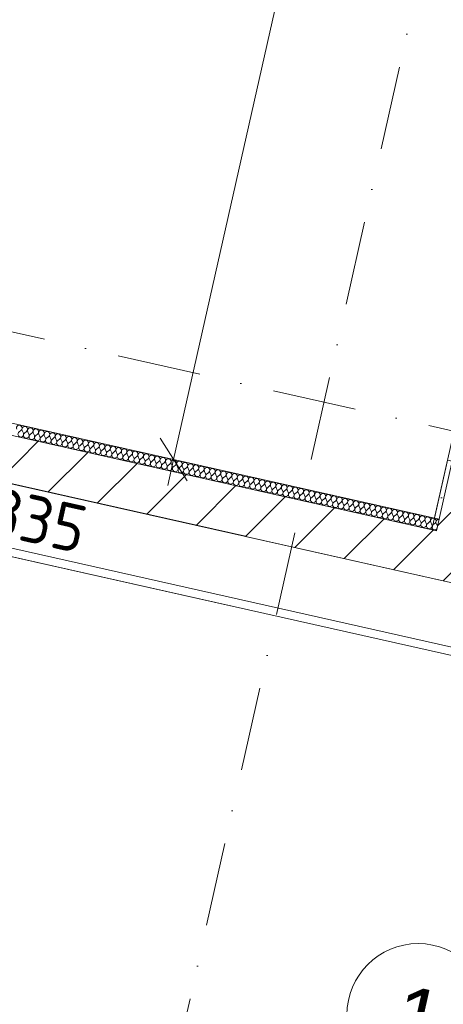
# Model space of a CAD drawing. Header units: millimetres. Extents: x -7213913 to -6985912, y 6023162 to 6205784.
# Tile 182 of 256: x -7189649 to -7187866, y 6171884 to 6176031. Entities that reach past the tile are written whole.
import ezdxf
from ezdxf.enums import TextEntityAlignment as Align

# ---------------------------------------------------------------- set-up
doc = ezdxf.new("R2010")
doc.units = ezdxf.units.MM
doc.header["$MEASUREMENT"] = 0
doc.linetypes.add('Штрихпунктирная', pattern=[670.277762, 352.777767, -176.388884, 0, -141.111112])
for name, color, linetype, lineweight in [('0_Ном._пера__1', 7, 'Continuous', 0), ('0_Ном._пера__120', 7, 'Continuous', 0), ('S - квартира_помещение.АР_Ном._пера__120', 7, 'Continuous', 0), ('S - МОП.АР_Ном._пера__120', 7, 'Continuous', 0), ('АР-Стены_Перегородки_межквартирные_200.АР_Ном._пера__1', 7, 'Continuous', 15), ('АР-Чертеж-Оси_Осевые размеры.АР_Ном._пера__120', 7, 'Continuous', 0), ('АР-Чертеж-Размеры.АР_Ном._пера__1', 7, 'Continuous', 0), ('Паспорта Зон Archicad_Ном._пера__1', 7, 'Continuous', 0)]:
    doc.layers.add(name, color=color, linetype=linetype, lineweight=lineweight)
for name, color, linetype in [('S - квартира_помещение.АР', 7, 'Continuous'), ('S - МОП.АР', 7, 'Continuous'), ('АР-Стены_Перегородки_межквартирные_200.АР', 7, 'Continuous'), ('АР-Чертеж-Оси_Осевые размеры.АР', 7, 'Continuous'), ('АР-Чертеж-Размеры.АР', 7, 'Continuous')]:
    doc.layers.add(name, color=color, linetype=linetype)
doc.styles.add('РЎР“Р•РќР•Р\xa0Р\x98Р\xa0_РЎРўР\x98Р›Р¬_1', font='txt')
doc.styles.add('РЎР“Р•РќР•Р\xa0Р\x98Р\xa0_РЎРўР\x98Р›Р¬_2', font='calibri.ttf')
doc.styles.add('РЎР“Р•РќР•Р\xa0Р\x98Р\xa0_РЎРўР\x98Р›Р¬_3', font='GOST_Common.ttf')
doc.styles.add('РЎР“Р•РќР•Р\xa0Р\x98Р\xa0_РЎРўР\x98Р›Р¬_5', font='GOTHIC.TTF')
doc.dimstyles.new('СГЕНЕРИР_СТИЛЬ__3', dxfattribs={"dimtxt": 200, "dimasz": 142.5, "dimexe": 0.18, "dimexo": 0.0625, "dimgap": 0, "dimtad": 1, "dimdec": 0, "dimzin": 0, "dimdsep": 46, "dimtxsty": 'РЎР“Р•РќР•Р\xa0Р\x98Р\xa0_РЎРўР\x98Р›Р¬_3', "dimblk": 'ARROWHEAD_6', "dimblk1": 'ARROWHEAD_6', "dimblk2": 'ARROWHEAD_6', "dimcen": 0.09, "dimse1": 1, "dimse2": 1, "dimclrd": 7, "dimclre": 7, "dimclrt": 7, "dimazin": 0, "dimtfac": 1, "dimtdec": 4, "dimtmove": 2, "dimatfit": 3, "dimfxl": 1, "dimtolj": 1, "dimtzin": 0, "dimarcsym": 0})
doc.dimstyles.new('СГЕНЕРИР_СТИЛЬ__5', dxfattribs={"dimtxt": 129.999995, "dimasz": 142.5, "dimexe": 0.18, "dimexo": 300000, "dimgap": 0, "dimtad": 1, "dimdec": 0, "dimzin": 0, "dimdsep": 46, "dimtxsty": 'РЎР“Р•РќР•Р\xa0Р\x98Р\xa0_РЎРўР\x98Р›Р¬_3', "dimblk": 'ARROWHEAD_6', "dimblk1": 'ARROWHEAD_6', "dimblk2": 'ARROWHEAD_6', "dimcen": 0.09, "dimclrd": 7, "dimclre": 7, "dimclrt": 7, "dimazin": 0, "dimtfac": 1, "dimtdec": 4, "dimtmove": 2, "dimatfit": 3, "dimfxl": 1, "dimtolj": 1, "dimtzin": 0, "dimarcsym": 0})
doc.dimstyles.new('СГЕНЕРИР_СТИЛЬ__6', dxfattribs={"dimtxt": 200, "dimasz": 142.5, "dimexe": 0.18, "dimexo": 0.0625, "dimgap": 0, "dimtad": 1, "dimdec": 0, "dimzin": 0, "dimdsep": 46, "dimtxsty": 'РЎР“Р•РќР•Р\xa0Р\x98Р\xa0_РЎРўР\x98Р›Р¬_3', "dimblk": 'ARROWHEAD_6', "dimblk1": 'ARROWHEAD_6', "dimblk2": 'ARROWHEAD_6', "dimcen": 0.09, "dimse1": 1, "dimse2": 1, "dimclrd": 7, "dimclre": 7, "dimclrt": 7, "dimazin": 0, "dimtfac": 1, "dimtdec": 4, "dimtmove": 0, "dimatfit": 3, "dimfxl": 1, "dimtolj": 1, "dimtzin": 0, "dimarcsym": 0})
pattern_1 = [(45, (-6566190.34, 6562677.8), (-127.279217, 127.279217), [])]

# ---------------------------------------------------------------- blocks, each defined once
blk = doc.blocks.new('Кухня-столовая_1_4_1', base_point=(-7189844.3, 6171701.4))
at = {"layer": 'S - квартира_помещение.АР_Ном._пера__120', "color": 7, "linetype": 'Continuous', "lineweight": 0, "flags": 128}
blk.add_lwpolyline([(-7193260.2, 6174880.7), (-7193758.1, 6172664.1), (-7191416.4, 6172138.2), (-7191576.4, 6171426.1), (-7190722.6, 6171234.4), (-7186318, 6170245.1), (-7186279.2, 6170850.4), (-7186280.2, 6170850.4), (-7186109.1, 6173272.9), (-7188698, 6173854.4), (-7188697.6, 6173856)], close=True, dxfattribs=at)
at = {"layer": 'Паспорта Зон Archicad_Ном._пера__1', "color": 7, "linetype": 'Continuous', "lineweight": 0}
blk.add_circle((-7187971.5, 6171839.7), 300, dxfattribs=at)
at = {"layer": 'Паспорта Зон Archicad_Ном._пера__1', "color": 7, "lineweight": 0, "style": 'РЎР“Р•РќР•Р\xa0Р\x98Р\xa0_РЎРўР\x98Р›Р¬_1'}
blk.add_attdef('ROOM_NUMBER', text='', height=250, rotation=347.3417, dxfattribs=at).set_placement((-7187971.5, 6171826.9), align=Align.MIDDLE_CENTER)
at = {"layer": 'Паспорта Зон Archicad_Ном._пера__1', "color": 7, "lineweight": 0, "style": 'РЎР“Р•РќР•Р\xa0Р\x98Р\xa0_РЎРўР\x98Р›Р¬_2'}
blk.add_attdef('ROOM_AREA', text='', height=200, rotation=347.3417, dxfattribs=at).set_placement((-7186373.4, 6170754.4), align=Align.MIDDLE_RIGHT)
blk = doc.blocks.new('Лифтовой холл _ ПБЗ_1_39_1', base_point=(-7188853.3, 6178756.5))
at = {"layer": 'S - МОП.АР_Ном._пера__120', "color": 7, "linetype": 'Continuous', "lineweight": 0, "flags": 128}
blk.add_lwpolyline([(-7192033.9, 6181367.8), (-7192391.1, 6179777.4), (-7190283.6, 6179304.1), (-7191317.8, 6174699), (-7187902.9, 6173932), (-7186511.4, 6180127.5)], close=True, dxfattribs=at)
at = {"layer": 'Паспорта Зон Archicad_Ном._пера__1', "color": 7, "lineweight": 0, "style": 'РЎР“Р•РќР•Р\xa0Р\x98Р\xa0_РЎРўР\x98Р›Р¬_3'}
blk.add_attdef('ROOM_NUMBER', text='', height=350, rotation=347.3417, dxfattribs=at).set_placement((-7188399.7, 6179289.8), align=Align.MIDDLE_CENTER)
at = {"layer": 'Паспорта Зон Archicad_Ном._пера__1', "color": 7, "lineweight": 0, "style": 'РЎР“Р•РќР•Р\xa0Р\x98Р\xa0_РЎРўР\x98Р›Р¬_2'}
blk.add_attdef('ROOM_AREA', text='', height=200, rotation=347.3417, dxfattribs=at).set_placement((-7188130.4, 6178674.9), align=Align.MIDDLE_RIGHT)
blk = doc.blocks.new('*X239', base_point=(-6566190.3, 6562677.8))
at = {"layer": '0_Ном._пера__1', "color": 7, "linetype": 'Continuous', "lineweight": 0}
for p, q in [((-7189642.6, 6174302), (-7189651.6, 6174294.3)), ((-7189637.9, 6174301), (-7189633.1, 6174290.1)), ((-7189619.4, 6174296.8), (-7189628.4, 6174289.1)), ((-7189614.7, 6174295.7), (-7189609.8, 6174284.9)), ((-7189596.1, 6174291.6), (-7189605.2, 6174283.8)), ((-7189591.5, 6174290.5), (-7189586.6, 6174279.7)), ((-7189572.9, 6174286.4), (-7189581.9, 6174278.6)), ((-7189568.2, 6174285.3), (-7189563.4, 6174274.5)), ((-7189549.7, 6174281.1), (-7189558.7, 6174273.4)), ((-7189545, 6174280.1), (-7189540.1, 6174269.2)), ((-7189526.4, 6174275.9), (-7189535.5, 6174268.2)), ((-7189521.8, 6174274.9), (-7189516.9, 6174264)), ((-7189503.2, 6174270.7), (-7189512.3, 6174263)), ((-7189498.6, 6174269.7), (-7189493.7, 6174258.8)), ((-7189480, 6174265.5), (-7189489, 6174257.8)), ((-7189475.3, 6174264.4), (-7189470.4, 6174253.6)), ((-7189456.7, 6174260.3), (-7189465.8, 6174252.5)), ((-7189452.1, 6174259.2), (-7189447.2, 6174248.4)), ((-7189433.5, 6174255), (-7189442.6, 6174247.3)), ((-7189428.9, 6174254), (-7189424, 6174243.1)), ((-7189410.3, 6174249.8), (-7189419.3, 6174242.1)), ((-7189405.6, 6174248.8), (-7189400.7, 6174237.9)), ((-7189387, 6174244.6), (-7189396.1, 6174236.9)), ((-7189382.4, 6174243.6), (-7189377.5, 6174232.7)), ((-7189363.8, 6174239.4), (-7189372.9, 6174231.7)), ((-7189359.2, 6174238.4), (-7189354.3, 6174227.5)), ((-7189340.6, 6174234.2), (-7189349.6, 6174226.4)), ((-7189335.9, 6174233.1), (-7189331.1, 6174222.3)), ((-7189317.4, 6174229), (-7189326.4, 6174221.2)), ((-7189312.7, 6174227.9), (-7189307.8, 6174217.1)), ((-7189294.1, 6174223.7), (-7189303.2, 6174216)), ((-7189289.5, 6174222.7), (-7189284.6, 6174211.8)), ((-7189270.9, 6174218.5), (-7189279.9, 6174210.8)), ((-7189266.2, 6174217.5), (-7189261.4, 6174206.6)), ((-7189247.7, 6174213.3), (-7189256.7, 6174205.6)), ((-7189243, 6174212.3), (-7189238.1, 6174201.4)), ((-7189224.4, 6174208.1), (-7189233.5, 6174200.4)), ((-7189219.8, 6174207), (-7189214.9, 6174196.2)), ((-7189201.2, 6174202.9), (-7189210.3, 6174195.1)), ((-7189196.6, 6174201.8), (-7189191.7, 6174191)), ((-7189178, 6174197.7), (-7189187, 6174189.9)), ((-7189173.3, 6174196.6), (-7189168.4, 6174185.8)), ((-7189154.7, 6174192.4), (-7189163.8, 6174184.7)), ((-7189150.1, 6174191.4), (-7189145.2, 6174180.5)), ((-7189131.5, 6174187.2), (-7189140.6, 6174179.5)), ((-7189126.9, 6174186.2), (-7189122, 6174175.3)), ((-7189108.3, 6174182), (-7189117.3, 6174174.3)), ((-7189103.6, 6174181), (-7189098.7, 6174170.1)), ((-7189085, 6174176.8), (-7189094.1, 6174169.1)), ((-7189080.4, 6174175.7), (-7189075.5, 6174164.9)), ((-7189061.8, 6174171.6), (-7189070.9, 6174163.8)), ((-7189057.2, 6174170.5), (-7189052.3, 6174159.7)), ((-7189038.6, 6174166.3), (-7189047.6, 6174158.6)), ((-7189033.9, 6174165.3), (-7189029.1, 6174154.4)), ((-7189015.4, 6174161.1), (-7189024.4, 6174153.4)), ((-7189010.7, 6174160.1), (-7189005.8, 6174149.2)), ((-7188992.1, 6174155.9), (-7189001.2, 6174148.2)), ((-7188987.5, 6174154.9), (-7188982.6, 6174144)), ((-7188968.9, 6174150.7), (-7188977.9, 6174143)), ((-7188964.2, 6174149.7), (-7188959.4, 6174138.8)), ((-7188945.7, 6174145.5), (-7188954.7, 6174137.8)), ((-7188941, 6174144.4), (-7188936.1, 6174133.6)), ((-7188922.4, 6174140.3), (-7188931.5, 6174132.5)), ((-7188917.8, 6174139.2), (-7188912.9, 6174128.4)), ((-7188899.2, 6174135), (-7188908.3, 6174127.3)), ((-7188894.6, 6174134), (-7188889.7, 6174123.1)), ((-7188876, 6174129.8), (-7188885, 6174122.1)), ((-7188871.3, 6174128.8), (-7188866.4, 6174117.9)), ((-7188852.7, 6174124.6), (-7188861.8, 6174116.9)), ((-7188848.1, 6174123.6), (-7188843.2, 6174112.7)), ((-7188829.5, 6174119.4), (-7188838.6, 6174111.7)), ((-7188824.9, 6174118.3), (-7188820, 6174107.5)), ((-7188806.3, 6174114.2), (-7188815.3, 6174106.4)), ((-7188801.6, 6174113.1), (-7188796.7, 6174102.3)), ((-7188783, 6174109), (-7188792.1, 6174101.2)), ((-7188778.4, 6174107.9), (-7188773.5, 6174097.1)), ((-7188759.8, 6174103.7), (-7188768.9, 6174096)), ((-7188755.2, 6174102.7), (-7188750.3, 6174091.8)), ((-7188736.6, 6174098.5), (-7188745.6, 6174090.8)), ((-7188731.9, 6174097.5), (-7188727.1, 6174086.6)), ((-7188713.4, 6174093.3), (-7188722.4, 6174085.6)), ((-7188708.7, 6174092.3), (-7188703.8, 6174081.4)), ((-7188690.1, 6174088.1), (-7188699.2, 6174080.4)), ((-7188685.5, 6174087), (-7188680.6, 6174076.2)), ((-7188666.9, 6174082.9), (-7188675.9, 6174075.1)), ((-7188662.2, 6174081.8), (-7188657.4, 6174071)), ((-7188643.7, 6174077.7), (-7188652.7, 6174069.9)), ((-7188639, 6174076.6), (-7188634.1, 6174065.8)), ((-7188620.4, 6174072.4), (-7188629.5, 6174064.7)), ((-7188615.8, 6174071.4), (-7188610.9, 6174060.5)), ((-7188597.2, 6174067.2), (-7188606.3, 6174059.5)), ((-7188592.6, 6174066.2), (-7188587.7, 6174055.3)), ((-7188574, 6174062), (-7188583, 6174054.3)), ((-7188569.3, 6174061), (-7188564.4, 6174050.1)), ((-7188550.7, 6174056.8), (-7188559.8, 6174049.1)), ((-7188546.1, 6174055.7), (-7188541.2, 6174044.9)), ((-7188527.5, 6174051.6), (-7188536.6, 6174043.8)), ((-7188522.9, 6174050.5), (-7188518, 6174039.7)), ((-7188504.3, 6174046.3), (-7188513.3, 6174038.6)), ((-7188499.6, 6174045.3), (-7188494.7, 6174034.4)), ((-7188481, 6174041.1), (-7188490.1, 6174033.4)), ((-7188476.4, 6174040.1), (-7188471.5, 6174029.2)), ((-7188457.8, 6174035.9), (-7188466.9, 6174028.2)), ((-7188453.2, 6174034.9), (-7188448.3, 6174024)), ((-7188434.6, 6174030.7), (-7188443.6, 6174023)), ((-7188429.9, 6174029.7), (-7188425.1, 6174018.8)), ((-7188411.4, 6174025.5), (-7188420.4, 6174017.8)), ((-7188406.7, 6174024.4), (-7188401.8, 6174013.6)), ((-7188388.1, 6174020.3), (-7188397.2, 6174012.5)), ((-7188383.5, 6174019.2), (-7188378.6, 6174008.4)), ((-7188364.9, 6174015), (-7188373.9, 6174007.3)), ((-7188360.2, 6174014), (-7188355.4, 6174003.1)), ((-7188341.7, 6174009.8), (-7188350.7, 6174002.1)), ((-7188337, 6174008.8), (-7188332.1, 6173997.9)), ((-7188318.4, 6174004.6), (-7188327.5, 6173996.9)), ((-7188313.8, 6174003.6), (-7188308.9, 6173992.7)), ((-7188295.2, 6173999.4), (-7188304.3, 6173991.7)), ((-7188290.6, 6173998.3), (-7188285.7, 6173987.5)), ((-7188272, 6173994.2), (-7188281, 6173986.4)), ((-7188267.3, 6173993.1), (-7188262.4, 6173982.3)), ((-7188248.7, 6173989), (-7188257.8, 6173981.2)), ((-7188244.1, 6173987.9), (-7188239.2, 6173977.1)), ((-7188225.5, 6173983.7), (-7188234.6, 6173976)), ((-7188220.9, 6173982.7), (-7188216, 6173971.8)), ((-7188202.3, 6173978.5), (-7188211.3, 6173970.8)), ((-7188197.6, 6173977.5), (-7188192.7, 6173966.6)), ((-7188179, 6173973.3), (-7188188.1, 6173965.6)), ((-7188174.4, 6173972.3), (-7188169.5, 6173961.4)), ((-7188155.8, 6173968.1), (-7188164.9, 6173960.4)), ((-7188151.2, 6173967), (-7188146.3, 6173956.2)), ((-7188132.6, 6173962.9), (-7188141.6, 6173955.1)), ((-7188127.9, 6173961.8), (-7188123.1, 6173951)), ((-7188109.3, 6173957.7), (-7188118.4, 6173949.9)), ((-7188104.7, 6173956.6), (-7188099.8, 6173945.7)), ((-7188086.1, 6173952.4), (-7188095.2, 6173944.7)), ((-7188081.5, 6173951.4), (-7188076.6, 6173940.5)), ((-7188062.9, 6173947.2), (-7188071.9, 6173939.5)), ((-7188058.2, 6173946.2), (-7188053.4, 6173935.3)), ((-7188039.7, 6173942), (-7188048.7, 6173934.3)), ((-7188035, 6173941), (-7188030.1, 6173930.1)), ((-7188016.4, 6173936.8), (-7188025.5, 6173929.1)), ((-7188011.8, 6173935.7), (-7188006.9, 6173924.9)), ((-7187993.2, 6173931.6), (-7188002.3, 6173923.8)), ((-7187988.5, 6173930.5), (-7187983.7, 6173919.7)), ((-7187970, 6173926.3), (-7187979, 6173918.6)), ((-7187965.3, 6173925.3), (-7187960.4, 6173914.4)), ((-7187946.7, 6173921.1), (-7187955.8, 6173913.4)), ((-7187942.1, 6173920.1), (-7187937.2, 6173909.2)), ((-7187923.5, 6173915.9), (-7187932.6, 6173908.2)), ((-7187918.9, 6173914.9), (-7187914, 6173904)), ((-7187900.3, 6173910.7), (-7187909.3, 6173903)), ((-7187895.6, 6173909.7), (-7187890.7, 6173898.8))]:
    blk.add_line(p, q, dxfattribs=at)
for centre, start, end in [((-7189650.3, 6174311.1), 310.4719, 204.2117), ((-7189627.1, 6174305.8), 310.4719, 204.2117), ((-7189603.8, 6174300.6), 310.4719, 204.2117), ((-7189580.6, 6174295.4), 310.4719, 204.2117), ((-7189643.9, 6174285.2), 130.4719, 257.3418), ((-7189643.9, 6174285.2), 257.3418, 24.2117), ((-7189620.7, 6174280), 130.4719, 257.3418), ((-7189620.7, 6174280), 257.3418, 24.2117), ((-7189597.5, 6174274.8), 130.4719, 257.3418), ((-7189597.5, 6174274.8), 257.3418, 24.2117), ((-7189574.2, 6174269.6), 130.4719, 257.3418), ((-7189574.2, 6174269.6), 257.3418, 24.2117), ((-7189557.4, 6174290.2), 310.4719, 204.2117), ((-7189551, 6174264.4), 130.4719, 257.3418), ((-7189551, 6174264.4), 257.3418, 24.2117), ((-7189534.2, 6174285), 310.4719, 204.2117), ((-7189527.8, 6174259.1), 130.4719, 257.3418), ((-7189527.8, 6174259.1), 257.3418, 24.2117), ((-7189510.9, 6174279.8), 310.4719, 204.2117), ((-7189504.5, 6174253.9), 130.4719, 257.3418), ((-7189487.7, 6174274.5), 310.4719, 204.2117), ((-7189464.5, 6174269.3), 310.4719, 204.2117), ((-7189441.2, 6174264.1), 310.4719, 204.2117), ((-7189418, 6174258.9), 310.4719, 204.2117), ((-7189394.8, 6174253.7), 310.4719, 204.2117), ((-7189504.5, 6174253.9), 257.3418, 24.2117), ((-7189481.3, 6174248.7), 130.4719, 257.3418), ((-7189481.3, 6174248.7), 257.3418, 24.2117), ((-7189458.1, 6174243.5), 130.4719, 257.3418), ((-7189458.1, 6174243.5), 257.3418, 24.2117), ((-7189434.8, 6174238.3), 130.4719, 257.3418), ((-7189434.8, 6174238.3), 257.3418, 24.2117), ((-7189411.6, 6174233), 130.4719, 257.3418), ((-7189411.6, 6174233), 257.3418, 24.2117), ((-7189388.4, 6174227.8), 130.4719, 257.3418), ((-7189388.4, 6174227.8), 257.3418, 24.2117), ((-7189371.5, 6174248.5), 310.4719, 204.2117), ((-7189365.1, 6174222.6), 130.4719, 257.3418), ((-7189365.1, 6174222.6), 257.3418, 24.2117), ((-7189348.3, 6174243.2), 310.4719, 204.2117), ((-7189341.9, 6174217.4), 130.4719, 257.3418), ((-7189341.9, 6174217.4), 257.3418, 24.2117), ((-7189325.1, 6174238), 310.4719, 204.2117), ((-7189318.7, 6174212.2), 130.4719, 257.3418), ((-7189301.8, 6174232.8), 310.4719, 204.2117), ((-7189278.6, 6174227.6), 310.4719, 204.2117), ((-7189255.4, 6174222.4), 310.4719, 204.2117), ((-7189232.2, 6174217.1), 310.4719, 204.2117), ((-7189208.9, 6174211.9), 310.4719, 204.2117), ((-7189318.7, 6174212.2), 257.3418, 24.2117), ((-7189295.5, 6174207), 130.4719, 257.3418), ((-7189295.5, 6174207), 257.3418, 24.2117), ((-7189272.2, 6174201.7), 130.4719, 257.3418), ((-7189272.2, 6174201.7), 257.3418, 24.2117), ((-7189249, 6174196.5), 130.4719, 257.3418), ((-7189249, 6174196.5), 257.3418, 24.2117), ((-7189225.8, 6174191.3), 130.4719, 257.3418), ((-7189225.8, 6174191.3), 257.3418, 24.2117), ((-7189202.5, 6174186.1), 130.4719, 257.3418), ((-7189202.5, 6174186.1), 257.3418, 24.2117), ((-7189185.7, 6174206.7), 310.4719, 204.2117), ((-7189179.3, 6174180.9), 130.4719, 257.3418), ((-7189179.3, 6174180.9), 257.3418, 24.2117), ((-7189162.5, 6174201.5), 310.4719, 204.2117), ((-7189156.1, 6174175.7), 130.4719, 257.3418), ((-7189156.1, 6174175.7), 257.3418, 24.2117), ((-7189139.2, 6174196.3), 310.4719, 204.2117), ((-7189132.8, 6174170.4), 130.4719, 257.3418), ((-7189116, 6174191.1), 310.4719, 204.2117), ((-7189092.8, 6174185.8), 310.4719, 204.2117), ((-7189069.5, 6174180.6), 310.4719, 204.2117), ((-7189046.3, 6174175.4), 310.4719, 204.2117), ((-7189023.1, 6174170.2), 310.4719, 204.2117), ((-7189132.8, 6174170.4), 257.3418, 24.2117), ((-7189109.6, 6174165.2), 130.4719, 257.3418), ((-7189109.6, 6174165.2), 257.3418, 24.2117), ((-7189086.4, 6174160), 130.4719, 257.3418), ((-7189086.4, 6174160), 257.3418, 24.2117), ((-7189063.1, 6174154.8), 130.4719, 257.3418), ((-7189063.1, 6174154.8), 257.3418, 24.2117), ((-7189039.9, 6174149.6), 130.4719, 257.3418), ((-7189039.9, 6174149.6), 257.3418, 24.2117), ((-7189016.7, 6174144.3), 130.4719, 257.3418), ((-7189016.7, 6174144.3), 257.3418, 24.2117), ((-7188999.8, 6174165), 310.4719, 204.2117), ((-7188993.5, 6174139.1), 130.4719, 257.3418), ((-7188993.5, 6174139.1), 257.3418, 24.2117), ((-7188976.6, 6174159.8), 310.4719, 204.2117), ((-7188970.2, 6174133.9), 130.4719, 257.3418), ((-7188970.2, 6174133.9), 257.3418, 24.2117), ((-7188953.4, 6174154.5), 310.4719, 204.2117), ((-7188947, 6174128.7), 130.4719, 257.3418), ((-7188930.2, 6174149.3), 310.4719, 204.2117), ((-7188906.9, 6174144.1), 310.4719, 204.2117), ((-7188883.7, 6174138.9), 310.4719, 204.2117), ((-7188860.5, 6174133.7), 310.4719, 204.2117), ((-7188837.2, 6174128.4), 310.4719, 204.2117), ((-7188947, 6174128.7), 257.3418, 24.2117), ((-7188923.8, 6174123.5), 130.4719, 257.3418), ((-7188923.8, 6174123.5), 257.3418, 24.2117), ((-7188900.5, 6174118.3), 130.4719, 257.3418), ((-7188900.5, 6174118.3), 257.3418, 24.2117), ((-7188877.3, 6174113), 130.4719, 257.3418), ((-7188877.3, 6174113), 257.3418, 24.2117), ((-7188854.1, 6174107.8), 130.4719, 257.3418), ((-7188854.1, 6174107.8), 257.3418, 24.2117), ((-7188830.8, 6174102.6), 130.4719, 257.3418), ((-7188830.8, 6174102.6), 257.3418, 24.2117), ((-7188814, 6174123.2), 310.4719, 204.2117), ((-7188807.6, 6174097.4), 130.4719, 257.3418), ((-7188807.6, 6174097.4), 257.3418, 24.2117), ((-7188790.8, 6174118), 310.4719, 204.2117), ((-7188784.4, 6174092.2), 130.4719, 257.3418), ((-7188784.4, 6174092.2), 257.3418, 24.2117), ((-7188767.5, 6174112.8), 310.4719, 204.2117), ((-7188761.1, 6174087), 130.4719, 257.3418), ((-7188744.3, 6174107.6), 310.4719, 204.2117), ((-7188721.1, 6174102.4), 310.4719, 204.2117), ((-7188697.8, 6174097.1), 310.4719, 204.2117), ((-7188674.6, 6174091.9), 310.4719, 204.2117), ((-7188651.4, 6174086.7), 310.4719, 204.2117), ((-7188761.1, 6174087), 257.3418, 24.2117), ((-7188737.9, 6174081.7), 130.4719, 257.3418), ((-7188737.9, 6174081.7), 257.3418, 24.2117), ((-7188714.7, 6174076.5), 130.4719, 257.3418), ((-7188714.7, 6174076.5), 257.3418, 24.2117), ((-7188691.4, 6174071.3), 130.4719, 257.3418), ((-7188691.4, 6174071.3), 257.3418, 24.2117), ((-7188668.2, 6174066.1), 130.4719, 257.3418), ((-7188668.2, 6174066.1), 257.3418, 24.2117), ((-7188645, 6174060.9), 130.4719, 257.3418), ((-7188645, 6174060.9), 257.3418, 24.2117), ((-7188628.2, 6174081.5), 310.4719, 204.2117), ((-7188621.8, 6174055.7), 130.4719, 257.3418), ((-7188621.8, 6174055.7), 257.3418, 24.2117), ((-7188604.9, 6174076.3), 310.4719, 204.2117), ((-7188598.5, 6174050.4), 130.4719, 257.3418), ((-7188598.5, 6174050.4), 257.3418, 24.2117), ((-7188581.7, 6174071.1), 310.4719, 204.2117), ((-7188558.5, 6174065.8), 310.4719, 204.2117), ((-7188535.2, 6174060.6), 310.4719, 204.2117), ((-7188512, 6174055.4), 310.4719, 204.2117), ((-7188488.8, 6174050.2), 310.4719, 204.2117), ((-7188465.5, 6174045), 310.4719, 204.2117), ((-7188575.3, 6174045.2), 130.4719, 257.3418), ((-7188575.3, 6174045.2), 257.3418, 24.2117), ((-7188552.1, 6174040), 130.4719, 257.3418), ((-7188552.1, 6174040), 257.3418, 24.2117), ((-7188528.8, 6174034.8), 130.4719, 257.3418), ((-7188528.8, 6174034.8), 257.3418, 24.2117), ((-7188505.6, 6174029.6), 130.4719, 257.3418), ((-7188505.6, 6174029.6), 257.3418, 24.2117), ((-7188482.4, 6174024.3), 130.4719, 257.3418), ((-7188482.4, 6174024.3), 257.3418, 24.2117), ((-7188459.1, 6174019.1), 130.4719, 257.3418), ((-7188459.1, 6174019.1), 257.3418, 24.2117), ((-7188442.3, 6174039.8), 310.4719, 204.2117), ((-7188435.9, 6174013.9), 130.4719, 257.3418), ((-7188435.9, 6174013.9), 257.3418, 24.2117), ((-7188419.1, 6174034.5), 310.4719, 204.2117), ((-7188412.7, 6174008.7), 130.4719, 257.3418), ((-7188412.7, 6174008.7), 257.3418, 24.2117), ((-7188395.8, 6174029.3), 310.4719, 204.2117), ((-7188372.6, 6174024.1), 310.4719, 204.2117), ((-7188349.4, 6174018.9), 310.4719, 204.2117), ((-7188326.2, 6174013.7), 310.4719, 204.2117), ((-7188302.9, 6174008.4), 310.4719, 204.2117), ((-7188279.7, 6174003.2), 310.4719, 204.2117), ((-7188389.4, 6174003.5), 130.4719, 257.3418), ((-7188389.4, 6174003.5), 257.3418, 24.2117), ((-7188366.2, 6173998.3), 130.4719, 257.3418), ((-7188366.2, 6173998.3), 257.3418, 24.2117), ((-7188343, 6173993), 130.4719, 257.3418), ((-7188343, 6173993), 257.3418, 24.2117), ((-7188319.8, 6173987.8), 130.4719, 257.3418), ((-7188319.8, 6173987.8), 257.3418, 24.2117), ((-7188296.5, 6173982.6), 130.4719, 257.3418), ((-7188296.5, 6173982.6), 257.3418, 24.2117), ((-7188273.3, 6173977.4), 130.4719, 257.3418), ((-7188273.3, 6173977.4), 257.3418, 24.2117), ((-7188256.5, 6173998), 310.4719, 204.2117), ((-7188250.1, 6173972.2), 130.4719, 257.3418), ((-7188250.1, 6173972.2), 257.3418, 24.2117), ((-7188233.2, 6173992.8), 310.4719, 204.2117), ((-7188226.8, 6173967), 130.4719, 257.3418), ((-7188226.8, 6173967), 257.3418, 24.2117), ((-7188210, 6173987.6), 310.4719, 204.2117), ((-7188186.8, 6173982.4), 310.4719, 204.2117), ((-7188163.5, 6173977.1), 310.4719, 204.2117), ((-7188140.3, 6173971.9), 310.4719, 204.2117), ((-7188117.1, 6173966.7), 310.4719, 204.2117), ((-7188093.8, 6173961.5), 310.4719, 204.2117), ((-7188203.6, 6173961.7), 130.4719, 257.3418), ((-7188203.6, 6173961.7), 257.3418, 24.2117), ((-7188180.4, 6173956.5), 130.4719, 257.3418), ((-7188180.4, 6173956.5), 257.3418, 24.2117), ((-7188157.1, 6173951.3), 130.4719, 257.3418), ((-7188157.1, 6173951.3), 257.3418, 24.2117), ((-7188133.9, 6173946.1), 130.4719, 257.3418), ((-7188133.9, 6173946.1), 257.3418, 24.2117), ((-7188110.7, 6173940.9), 130.4719, 257.3418), ((-7188110.7, 6173940.9), 257.3418, 24.2117), ((-7188087.4, 6173935.6), 130.4719, 257.3418), ((-7188087.4, 6173935.6), 257.3418, 24.2117), ((-7188070.6, 6173956.3), 310.4719, 204.2117), ((-7188064.2, 6173930.4), 130.4719, 257.3418), ((-7188064.2, 6173930.4), 257.3418, 24.2117), ((-7188047.4, 6173951.1), 310.4719, 204.2117), ((-7188041, 6173925.2), 130.4719, 257.3418), ((-7188041, 6173925.2), 257.3418, 24.2117), ((-7188024.2, 6173945.8), 310.4719, 204.2117), ((-7188000.9, 6173940.6), 310.4719, 204.2117), ((-7187977.7, 6173935.4), 310.4719, 204.2117), ((-7187954.5, 6173930.2), 310.4719, 204.2117), ((-7187931.2, 6173925), 310.4719, 204.2117), ((-7187908, 6173919.7), 310.4719, 204.2117), ((-7188017.8, 6173920), 130.4719, 257.3418), ((-7188017.8, 6173920), 257.3418, 24.2117), ((-7187994.5, 6173914.8), 130.4719, 257.3418), ((-7187994.5, 6173914.8), 257.3418, 24.2117), ((-7187971.3, 6173909.6), 130.4719, 257.3418), ((-7187971.3, 6173909.6), 257.3418, 24.2117), ((-7187948.1, 6173904.3), 130.4719, 257.3418), ((-7187948.1, 6173904.3), 257.3418, 24.2117), ((-7187924.8, 6173899.1), 130.4719, 257.3418), ((-7187924.8, 6173899.1), 257.3418, 24.2117), ((-7187901.6, 6173893.9), 130.4719, 257.3418), ((-7187884.8, 6173914.5), 84.722, 204.2117), ((-7187901.6, 6173893.9), 16.7029, 24.2117), ((-7187901.6, 6173893.9), 257.3418, 317.9808)]:
    blk.add_arc(centre, 11.9, start, end, dxfattribs=at)
blk = doc.blocks.new('Стена_3_1', base_point=(-7191337.4, 6174703.4))
at = {"layer": '0_Ном._пера__1', "color": 7, "linetype": 'Continuous', "lineweight": 0, "flags": 128}
for points in [[(-7187883.4, 6173927.6), (-7191337.4, 6174703.4)], [(-7191348.3, 6174654.6), (-7187894.3, 6173878.9)], [(-7187883.4, 6173927.6), (-7187894.3, 6173878.9)]]:
    blk.add_lwpolyline(points, dxfattribs=at)
at = {"color": 7, "lineweight": 0}
blk.add_blockref('*X239', (-6566190.3, 6562677.8), dxfattribs=at)
blk = doc.blocks.new('Стена_191_1', base_point=(-7193336.2, 6174998.6))
at = {"layer": 'АР-Стены_Перегородки_межквартирные_200.АР', "linetype": 'Continuous', "lineweight": 0, "true_color": 0x000000}
h = blk.add_hatch(dxfattribs=at)
h.set_pattern_fill('БЛОКИ_БЕТОННЫЕ_ЭФФЕКТИВН_78', color=18, style=0, pattern_type=2)
h.set_pattern_definition(pattern_1)
h.paths.add_polyline_path([(-7193260.6, 6174879.1), (-7186104.1, 6173271.8), (-7186089.8, 6173473.6), (-7193216.8, 6175074.2)])
at = {"layer": 'АР-Стены_Перегородки_межквартирные_200.АР_Ном._пера__1', "color": 7, "linetype": 'Continuous', "lineweight": 15, "flags": 128}
for points in [[(-7193260.6, 6174879.1), (-7186104.1, 6173271.8)], [(-7187894.3, 6173878.9), (-7191348.3, 6174654.6)]]:
    blk.add_lwpolyline(points, dxfattribs=at)
blk = doc.blocks.new('Стена_193_1', base_point=(-7187731, 6174149.7))
at = {"layer": 'АР-Стены_Перегородки_межквартирные_200.АР', "linetype": 'Continuous', "lineweight": 0, "true_color": 0x000000}
h = blk.add_hatch(dxfattribs=at)
h.set_pattern_fill('ШТУКАТУРКА__ГИПС_01_0001', color=18, style=0, pattern_type=2)
h.set_pattern_definition([(45, (-6566190.34, 6563027.8), (-111.369318, 111.369318), [0, -105, 0, -157.5]), (110, (-6565840.34, 6563027.8), (148.001588, 53.868173), [0, -77, 0, -133])])
h.paths.add_polyline_path([(-7187848.1, 6174176), (-7187913.9, 6173883.2), (-7187894.3, 6173878.9), (-7187828.6, 6174171.6)])
h = blk.add_hatch(dxfattribs=at)
h.set_pattern_fill('БЛОКИ_БЕТОННЫЕ_ЭФФЕКТИВН_78', color=18, style=0, pattern_type=2)
h.set_pattern_definition(pattern_1)
h.paths.add_polyline_path([(-7187828.6, 6174171.6), (-7187894.3, 6173878.9), (-7187699.2, 6173835), (-7187633.5, 6174127.8)])
at = {"layer": 'АР-Стены_Перегородки_межквартирные_200.АР_Ном._пера__1', "color": 7, "linetype": 'Continuous', "lineweight": 15}
blk.add_line((-7187828.6, 6174171.6), (-7187894.3, 6173878.9), dxfattribs=at)
at = {"layer": 'АР-Стены_Перегородки_межквартирные_200.АР_Ном._пера__1', "color": 7, "linetype": 'Continuous', "lineweight": 0, "flags": 128}
for points in [[(-7187848.1, 6174176), (-7187913.9, 6173883.2)], [(-7187848.1, 6174176), (-7187828.6, 6174171.6)], [(-7187913.9, 6173883.2), (-7187894.3, 6173878.9)]]:
    blk.add_lwpolyline(points, dxfattribs=at)
at = {"layer": 'АР-Стены_Перегородки_межквартирные_200.АР_Ном._пера__1', "color": 7, "linetype": 'Continuous', "lineweight": 15, "flags": 128}
for points in [[(-7187828.6, 6174171.6), (-7187633.5, 6174127.8)], [(-7187699.2, 6173835), (-7187633.5, 6174127.8)]]:
    blk.add_lwpolyline(points, dxfattribs=at)
blk = doc.blocks.new('Полилиния_2_1', base_point=(-7186841.8, 6173131.8))
at = {"layer": '0_Ном._пера__120', "color": 7, "linetype": 'Continuous', "lineweight": 0, "flags": 128}
blk.add_lwpolyline([(-7186841.8, 6173131.8), (-7190461.8, 6173944.8), (-7191342.2, 6174908)], dxfattribs=at)
blk = doc.blocks.new('Полилиния_3_1', base_point=(-7188760.8, 6173562.8))
at = {"layer": '0_Ном._пера__120', "color": 7, "linetype": 'Continuous', "lineweight": 0, "flags": 128}
blk.add_lwpolyline([(-7188760.8, 6173562.8), (-7192380.8, 6174375.8), (-7193261.2, 6175339)], dxfattribs=at)
blk = doc.blocks.new('*D882', base_point=(-6566190.3, 6562677.8))
at = {"layer": 'АР-Чертеж-Размеры.АР_Ном._пера__1', "color": 7, "linetype": 'Continuous', "lineweight": 0, "transparency": 16777216}
for p, q in [((-7186948, 6173384.5), (-7187061.5, 6173563.7)), ((-7186980.1, 6173583.9), (-7187004.7, 6173474.1)), ((-7187004.7, 6173474.1), (-7187662.1, 6170547)), ((-7187142, 6173504.9), (-7186867.5, 6173443.3)), ((-7187718.9, 6170636.6), (-7187605.4, 6170457.4)), ((-7187799.4, 6170577.8), (-7187524.9, 6170516.2)), ((-7187662.1, 6170547), (-7187686.8, 6170437.3))]:
    blk.add_line(p, q, dxfattribs=at)
at = {"layer": 'АР-Чертеж-Размеры.АР_Ном._пера__1', "color": 7, "lineweight": 0, "transparency": 16777216, "insert": (-7187376.9, 6172185.8), "char_height": 200, "attachment_point": 7, "rotation": 77.3417, "style": 'РЎР“Р•РќР•Р\xa0Р\x98Р\xa0_РЎРўР\x98Р›Р¬_3'}
blk.add_mtext('\\A1;{\\pql;\\fGOST Common|b0|i0|c204|p0;\\W1.000000;3\xa0000}', dxfattribs=at)
blk = doc.blocks.new('ARROWHEAD_6')
at = {"color": 0, "linetype": 'Continuous', "lineweight": 0}
for p, q in [((-0.5, -0.5), (0.5, 0.5)), ((0, 0), (-1, 0))]:
    blk.add_line(p, q, dxfattribs=at)
blk = doc.blocks.new('*D927', base_point=(-6566190.3, 6562677.8))
at = {"layer": 'АР-Чертеж-Размеры.АР_Ном._пера__1', "color": 7, "linetype": 'Continuous', "lineweight": 0, "transparency": 16777216}
for p, q in [((-7187609.1, 6180374.2), (-7187584.5, 6180484)), ((-7187552.4, 6180284.6), (-7187665.9, 6180463.8)), ((-7187471.9, 6180343.4), (-7187746.3, 6180405)), ((-7189000.6, 6174178.6), (-7187609.1, 6180374.2)), ((-7189057.4, 6174268.2), (-7188943.9, 6174089)), ((-7188863.4, 6174147.8), (-7189137.8, 6174209.4)), ((-7189025.3, 6174068.8), (-7189000.6, 6174178.6))]:
    blk.add_line(p, q, dxfattribs=at)
at = {"layer": 'АР-Чертеж-Размеры.АР_Ном._пера__1', "color": 7, "lineweight": 0, "transparency": 16777216, "insert": (-7188302.3, 6177406.6), "char_height": 130, "attachment_point": 7, "rotation": 77.3418, "style": 'РЎР“Р•РќР•Р\xa0Р\x98Р\xa0_РЎРўР\x98Р›Р¬_3'}
blk.add_mtext('\\A1;{\\pql;\\fGOST Common|b0|i0|c204|p0;\\W1.000000;6\xa0350}', dxfattribs=at)
blk = doc.blocks.new('*D1053', base_point=(-6566190.3, 6562677.8))
at = {"layer": 'АР-Чертеж-Размеры.АР_Ном._пера__1', "color": 7, "linetype": 'Continuous', "lineweight": 0, "transparency": 16777216}
for p, q in [((-7193349.3, 6174484.2), (-7193287.7, 6174758.6)), ((-7193228.9, 6174678.1), (-7193408.1, 6174564.7)), ((-7193428.2, 6174646.1), (-7193318.5, 6174621.4)), ((-7193318.5, 6174621.4), (-7186162, 6173014.1)), ((-7186192.8, 6172876.9), (-7186131.2, 6173151.3)), ((-7186251.6, 6172957.4), (-7186072.4, 6173070.8)), ((-7186162, 6173014.1), (-7186052.2, 6172989.4))]:
    blk.add_line(p, q, dxfattribs=at)
at = {"layer": 'АР-Чертеж-Размеры.АР_Ном._пера__1', "color": 7, "lineweight": 0, "transparency": 16777216, "insert": (-7190041.7, 6173926.4), "char_height": 200, "attachment_point": 7, "rotation": 347.3417, "style": 'РЎР“Р•РќР•Р\xa0Р\x98Р\xa0_РЎРўР\x98Р›Р¬_3'}
blk.add_mtext('\\A1;{\\pql;\\fGOST Common|b0|i0|c204|p0;\\W1.000000;7\xa0335}', dxfattribs=at)
blk = doc.blocks.new('Стандартный Маркер Сетки[169]_1', base_point=(-7209178.4, 6179094.6))
at = {"layer": 'АР-Чертеж-Оси_Осевые размеры.АР_Ном._пера__120', "color": 7, "linetype": 'Штрихпунктирная', "lineweight": 0}
blk.add_line((-7208202.8, 6178875.5), (-7184083.8, 6173458.5), dxfattribs=at)
at = {"layer": 'АР-Чертеж-Оси_Осевые размеры.АР_Ном._пера__120', "color": 7, "lineweight": 0, "style": 'РЎР“Р•РќР•Р\xa0Р\x98Р\xa0_РЎРўР\x98Р›Р¬_5'}
blk.add_attdef('AC_MarkerText_1', text='', height=350, rotation=360, dxfattribs=at).set_placement((-7209666.3, 6179393), align=Align.TOP_CENTER)
blk = doc.blocks.new('Стандартный Маркер Сетки[188]_1', base_point=(-7209178.4, 6179094.6))
at = {"layer": 'АР-Чертеж-Оси_Осевые размеры.АР_Ном._пера__120', "color": 7, "linetype": 'Штрихпунктирная', "lineweight": 0}
blk.add_line((-7208202.8, 6178875.5), (-7184083.8, 6173458.5), dxfattribs=at)
at = {"layer": 'АР-Чертеж-Оси_Осевые размеры.АР_Ном._пера__120', "color": 7, "lineweight": 0, "style": 'РЎР“Р•РќР•Р\xa0Р\x98Р\xa0_РЎРўР\x98Р›Р¬_5'}
blk.add_attdef('AC_MarkerText_1', text='', height=350, rotation=360, dxfattribs=at).set_placement((-7209666.3, 6179393), align=Align.TOP_CENTER)
blk = doc.blocks.new('Стандартный Маркер Сетки[201]_1', base_point=(-7182542.5, 6200354.4))
at = {"layer": 'АР-Чертеж-Оси_Осевые размеры.АР_Ном._пера__120', "color": 7, "linetype": 'Штрихпунктирная', "lineweight": 0}
blk.add_line((-7182761.7, 6199378.7), (-7197533.7, 6133606.7), dxfattribs=at)
at = {"layer": 'АР-Чертеж-Оси_Осевые размеры.АР_Ном._пера__120', "color": 7, "lineweight": 0, "style": 'РЎР“Р•РќР•Р\xa0Р\x98Р\xa0_РЎРўР\x98Р›Р¬_5'}
blk.add_attdef('AC_MarkerText_1', text='', height=350, rotation=360, dxfattribs=at).set_placement((-7197862.4, 6132332), align=Align.TOP_CENTER)

msp = doc.modelspace()

# ---------------------------------------------------------------- linework, layer by layer
at = {"layer": 'S - квартира_помещение.АР', "color": 254, "linetype": 'Continuous', "lineweight": 0, "true_color": 0xd8d8d8, "flags": 128}
msp.add_lwpolyline([(-7193260.2, 6174880.7), (-7193758.1, 6172664.1), (-7191416.4, 6172138.2), (-7191576.4, 6171426.1), (-7190722.6, 6171234.4), (-7186318, 6170245.1), (-7186279.2, 6170850.4), (-7186280.2, 6170850.4), (-7186109.1, 6173272.9), (-7188698, 6173854.4), (-7188697.6, 6173856)], close=True, dxfattribs=at)
at = {"layer": 'S - МОП.АР', "color": 254, "linetype": 'Continuous', "lineweight": 0, "true_color": 0xdadada, "flags": 128}
msp.add_lwpolyline([(-7192033.9, 6181367.8), (-7192391.1, 6179777.4), (-7190283.6, 6179304.1), (-7191317.8, 6174699), (-7187902.9, 6173932), (-7186511.4, 6180127.5)], close=True, dxfattribs=at)

# ---------------------------------------------------------------- block references
at = {"color": 7, "linetype": 'Continuous', "lineweight": 0}
for name, p in [('Полилиния_3_1', (-7188760.8, 6173562.8)), ('Полилиния_2_1', (-7186841.8, 6173131.8))]:
    msp.add_blockref(name, p, dxfattribs=at)
at = {"color": 7, "lineweight": 0}
msp.add_blockref('Стена_3_1', (-7191337.4, 6174703.4), dxfattribs=at)
at = {"layer": 'S - квартира_помещение.АР', "color": 7, "linetype": 'Continuous', "lineweight": 0}
ref = msp.add_blockref('Кухня-столовая_1_4_1', (-7189844.3, 6171701.4), dxfattribs=at)
ref.add_attrib('ROOM_NUMBER', '1', dxfattribs={"layer": 'Паспорта Зон Archicad_Ном._пера__1', "color": 7, "lineweight": 0, "height": 250, "rotation": 347.3417, "style": 'РЎР“Р•РќР•Р\xa0Р\x98Р\xa0_РЎРўР\x98Р›Р¬_1'}).set_placement((-7187971.5, 6171826.9), align=Align.MIDDLE_CENTER)
at = {"layer": 'S - МОП.АР', "color": 7, "linetype": 'Continuous', "lineweight": 0}
msp.add_blockref('Лифтовой холл _ ПБЗ_1_39_1', (-7188853.3, 6178756.5), dxfattribs=at)
at = {"layer": 'АР-Стены_Перегородки_межквартирные_200.АР', "color": 7, "lineweight": 0}
for name, p in [('Стена_191_1', (-7193336.2, 6174998.6)), ('Стена_193_1', (-7187731, 6174149.7))]:
    msp.add_blockref(name, p, dxfattribs=at)
at = {"layer": 'АР-Чертеж-Оси_Осевые размеры.АР', "color": 8, "linetype": 'Continuous', "lineweight": 15}
for name, p in [('Стандартный Маркер Сетки[201]_1', (-7182542.5, 6200354.4)), ('Стандартный Маркер Сетки[169]_1', (-7209178.4, 6179094.6)), ('Стандартный Маркер Сетки[188]_1', (-7209178.4, 6179094.6))]:
    msp.add_blockref(name, p, dxfattribs=at)

# ---------------------------------------------------------------- dimensions: what is measured, and where the dimension line sits
at = {"layer": 'АР-Чертеж-Размеры.АР', "color": 7, "linetype": 'Continuous', "lineweight": 0}
for base, p1, p2, angle, dimstyle, picture, middle, turn in [((-7187609.1, 6180374.2), (-7189610.4, 6174315.5), (-7188733.5, 6180626.8), 77.3418, 'СГЕНЕРИР_СТИЛЬ__5', '*D927', (-7188316.8, 6177638.5), 77.3418), ((-7186162, 6173014.1), (-7193260.6, 6174879.1), (-7186104.1, 6173271.8), 347.3417, 'СГЕНЕРИР_СТИЛЬ__6', '*D1053', (-7189685, 6173948.8), 347.3417), ((-7187662.1, 6170547), (-7186673.4, 6173399.7), (-7188122.7, 6170650.5), 257.3417, 'СГЕНЕРИР_СТИЛЬ__3', '*D882', (-7187399.3, 6172542.4), 77.3417)]:
    dim = msp.add_linear_dim(base=base, p1=p1, p2=p2, angle=angle, dimstyle=dimstyle, dxfattribs=at)
    dim.commit()
    dim.dimension.update_dxf_attribs({"geometry": picture, "text_midpoint": middle, "dimtype": 160, "text_rotation": turn})

doc.saveas('drawing.dxf')
